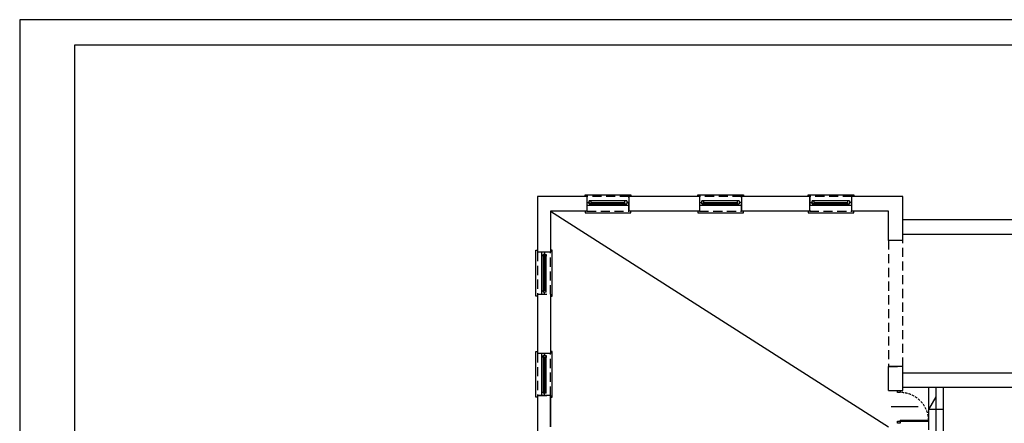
# Model space of a CAD drawing. Header units: millimetres. Extents: x -5941 to 19721, y -9230 to 6433.
# Tile 11 of 204: x -1266 to 1429, y -3171 to -2067. Entities that reach past the tile are written whole.
import ezdxf
from ezdxf.enums import TextEntityAlignment as Align

# ---------------------------------------------------------------- set-up
doc = ezdxf.new("R2010")
doc.units = ezdxf.units.MM
doc.linetypes.add('DASHED', pattern=[0.75, 0.5, -0.25])
for name, color, linetype in [('A_drzwi', 3, 'Continuous'), ('A_okno', 3, 'Continuous'), ('A_opis stolarki', 3, 'Continuous'), ('A_SC_MUROWANA_DZIAŁOWA', 42, 'Continuous'), ('A_schody', 3, 'Continuous'), ('A_scianazew', 42, 'Continuous')]:
    doc.layers.add(name, color=color, linetype=linetype)
doc.styles.add('dar-styl', font='arial.ttf')

# ---------------------------------------------------------------- blocks, each defined once
blk = doc.blocks.new('*U4')
at = {"color": 0}
for p, q in [((0, -6.5), (-88, -6.5)), ((-88, -6.5), (-88, -9.5)), ((0, -9.5), (-88, -9.5)), ((0, -9.5), (0, -6.5))]:
    blk.add_line(p, q, dxfattribs=at)
for points in [[(8, 0), (8, -6.5), (0, -6.5), (0, 0)], [(8, -94.5), (8, -101), (0, -101), (0, -94.5)]]:
    blk.add_lwpolyline(points, close=True, dxfattribs=at)
at = {"color": 0, "linetype": 'DASHED', "ltscale": 15}
blk.add_arc((0, -6.5), 88, 181.9536, 270, dxfattribs=at)
at = {"layer": 'A_opis stolarki'}
blk.add_line((-56.1, -50.5), (27.5, -50.5), dxfattribs=at)
at = {"layer": 'A_opis stolarki', "ltscale": 0.5, "style": 'dar-styl'}
blk.add_attdef('ODPORNOŚĆ_OGNIOWA', text='', height=15, rotation=94.0633, dxfattribs=at).set_placement((-95.9, -56.3), align=Align.TOP_CENTER)
blk.add_attdef('SYMBOL_DRZWI1', text='', height=14, dxfattribs=at).set_placement((-16.8, -50.5), align=Align.BOTTOM_CENTER)
blk.add_attdef('SYMBOL_DRZWI2', text='', height=14, dxfattribs=at).set_placement((-16.8, -53.5), align=Align.TOP_CENTER)

msp = doc.modelspace()

# ---------------------------------------------------------------- linework, layer by layer
for points in [[(-1265.721, -5037.467), (2932.525, -5037.467), (2932.525, -2067.467), (-1265.721, -2067.467)], [(-1115.721, -4967.467), (2862.525, -4967.467), (2862.525, -2137.467), (-1115.721, -2137.467)]]:
    msp.add_lwpolyline(points, close=True)
at = {"linetype": 'DASHED', "ltscale": 50}
for points in [[(287.032, -2551.085), (287.035, -2591.085), (402.032, -2591.085), (402.032, -2551.085)], [(595.032, -2551.085), (595.035, -2591.085), (710.032, -2591.085), (710.032, -2551.085)], [(897.032, -2551.085), (897.035, -2591.085), (1012.032, -2591.085), (1012.032, -2551.085)], [(1152.032, -2671.085), (1112.032, -2671.085), (1112.032, -3016.085), (1152.032, -3016.085)], [(187.032, -2703.085), (152.032, -2703.085), (152.032, -2818.085), (187.02, -2818.089)], [(187.032, -2980.085), (152.032, -2980.085), (152.032, -3095.085), (187.032, -3095.085)]]:
    msp.add_lwpolyline(points, close=True, dxfattribs=at)
at = {"layer": 'A_okno'}
for p, q in [((287.032, -2567.086, 0), (293.032, -2567.086, 0)), ((295.532, -2575.086, 0), (287.032, -2575.086, 0)), ((344.535, -2563.085, -0.023), (293.032, -2563.086, 0)), ((293.032, -2571.086, 0), (293.032, -2563.086, 0)), ((293.032, -2563.086, 0), (298.032, -2563.086, 0)), ((293.032, -2567.086, 0), (293.032, -2571.086, 0)), ((293.032, -2571.086, 0), (344.535, -2571.085, -0.022)), ((298.032, -2571.086, 0), (293.032, -2571.086, 0)), ((295.532, -2571.086, 0), (295.532, -2575.086, 0)), ((344.535, -2575.085, -0.022), (295.532, -2575.086, 0)), ((298.032, -2563.086, 0), (298.032, -2566.586, 0)), ((298.032, -2563.086, 0), (298.032, -2571.086, 0)), ((298.032, -2567.086, 0), (344.535, -2567.085, -0.022)), ((298.032, -2567.586, 0), (298.032, -2571.086, 0)), ((396.035, -2563.085, -0.046), (344.535, -2563.085, -0.023)), ((344.535, -2567.085, -0.022), (391.035, -2567.085, -0.044)), ((344.535, -2571.085, -0.022), (396.035, -2571.085, -0.045)), ((402.035, -2575.085, -0.047), (344.535, -2575.085, -0.022)), ((391.035, -2571.085, -0.044), (391.035, -2563.085, -0.044)), ((393.535, -2571.085, -0.044), (393.535, -2575.085, -0.044)), ((396.035, -2563.085, -0.044), (396.035, -2571.085, -0.044)), ((402.035, -2567.085, -0.044), (396.035, -2567.085, -0.044)), ((595.032, -2567.086, 0), (601.032, -2567.086, 0)), ((603.532, -2575.086, 0), (595.032, -2575.086, 0)), ((652.535, -2563.085, -0.023), (601.032, -2563.086, 0)), ((601.032, -2571.086, 0), (601.032, -2563.086, 0)), ((601.032, -2563.086, 0), (606.032, -2563.086, 0)), ((601.032, -2567.086, 0), (601.032, -2571.086, 0)), ((601.032, -2571.086, 0), (652.535, -2571.085, -0.022)), ((606.032, -2571.086, 0), (601.032, -2571.086, 0)), ((603.532, -2571.086, 0), (603.532, -2575.086, 0)), ((652.535, -2575.085, -0.022), (603.532, -2575.086, 0)), ((606.032, -2563.086, 0), (606.032, -2566.586, 0)), ((606.032, -2563.086, 0), (606.032, -2571.086, 0)), ((606.032, -2567.086, 0), (652.535, -2567.085, -0.022)), ((606.032, -2567.586, 0), (606.032, -2571.086, 0)), ((704.035, -2563.085, -0.046), (652.535, -2563.085, -0.023)), ((652.535, -2567.085, -0.022), (699.035, -2567.085, -0.044)), ((652.535, -2571.085, -0.022), (704.035, -2571.085, -0.045)), ((710.035, -2575.085, -0.047), (652.535, -2575.085, -0.022)), ((699.035, -2571.085, -0.044), (699.035, -2563.085, -0.044)), ((701.535, -2571.085, -0.044), (701.535, -2575.085, -0.044)), ((704.035, -2563.085, -0.044), (704.035, -2571.085, -0.044)), ((710.035, -2567.085, -0.044), (704.035, -2567.085, -0.044)), ((897.032, -2567.086, 0), (903.032, -2567.086, 0)), ((905.532, -2575.086, 0), (897.032, -2575.086, 0)), ((954.535, -2563.085, -0.023), (903.032, -2563.086, 0)), ((903.032, -2571.086, 0), (903.032, -2563.086, 0)), ((903.032, -2563.086, 0), (908.032, -2563.086, 0)), ((903.032, -2567.086, 0), (903.032, -2571.086, 0)), ((903.032, -2571.086, 0), (954.535, -2571.085, -0.022)), ((908.032, -2571.086, 0), (903.032, -2571.086, 0)), ((905.532, -2571.086, 0), (905.532, -2575.086, 0)), ((954.535, -2575.085, -0.022), (905.532, -2575.086, 0)), ((908.032, -2563.086, 0), (908.032, -2566.586, 0)), ((908.032, -2563.086, 0), (908.032, -2571.086, 0)), ((908.032, -2567.086, 0), (954.535, -2567.085, -0.022)), ((908.032, -2567.586, 0), (908.032, -2571.086, 0)), ((1006.035, -2563.085, -0.046), (954.535, -2563.085, -0.023)), ((954.535, -2567.085, -0.022), (1001.035, -2567.085, -0.044)), ((954.535, -2571.085, -0.022), (1006.035, -2571.085, -0.045)), ((1012.035, -2575.085, -0.047), (954.535, -2575.085, -0.022)), ((1001.035, -2571.085, -0.044), (1001.035, -2563.085, -0.044)), ((1003.535, -2571.085, -0.044), (1003.535, -2575.085, -0.044)), ((1006.035, -2563.085, -0.044), (1006.035, -2571.085, -0.044)), ((1012.035, -2567.085, -0.044), (1006.035, -2567.085, -0.044)), ((163.032, -2711.586, 0), (163.032, -2703.086, 0)), ((167.032, -2711.586, 0), (163.032, -2711.586, 0)), ((163.032, -2760.589, -0.022), (163.032, -2711.586, 0)), ((167.032, -2709.086, 0), (175.032, -2709.086, 0)), ((167.032, -2714.086, 0), (167.032, -2709.086, 0)), ((171.032, -2709.086, 0), (167.032, -2709.086, 0)), ((167.032, -2709.086, 0), (167.032, -2760.589, -0.022)), ((170.532, -2714.086, 0), (167.032, -2714.086, 0)), ((175.032, -2714.086, 0), (167.032, -2714.086, 0)), ((171.032, -2703.086, 0), (171.032, -2709.086, 0)), ((171.032, -2714.086, 0), (171.032, -2760.589, -0.022)), ((175.032, -2714.086, 0), (171.532, -2714.086, 0)), ((175.032, -2760.589, -0.023), (175.032, -2709.086, 0)), ((175.032, -2709.086, 0), (175.032, -2714.086, 0)), ((163.032, -2818.089, -0.047), (163.032, -2760.589, -0.022)), ((167.032, -2760.589, -0.022), (167.032, -2812.089, -0.045)), ((171.032, -2760.589, -0.022), (171.032, -2807.089, -0.044)), ((175.032, -2812.089, -0.046), (175.032, -2760.589, -0.023)), ((167.032, -2809.589, -0.044), (163.032, -2809.589, -0.044)), ((167.032, -2807.089, -0.044), (175.032, -2807.089, -0.044)), ((175.032, -2812.089, -0.044), (167.032, -2812.089, -0.044)), ((171.032, -2818.089, -0.044), (171.032, -2812.089, -0.044)), ((163.032, -2988.586, 0), (163.032, -2980.086, 0)), ((167.032, -2988.586, 0), (163.032, -2988.586, 0)), ((163.032, -3037.589, -0.022), (163.032, -2988.586, 0)), ((167.032, -2986.086, 0), (175.032, -2986.086, 0)), ((167.032, -2991.086, 0), (167.032, -2986.086, 0)), ((171.032, -2986.086, 0), (167.032, -2986.086, 0)), ((167.032, -2986.086, 0), (167.032, -3037.589, -0.022)), ((170.532, -2991.086, 0), (167.032, -2991.086, 0)), ((175.032, -2991.086, 0), (167.032, -2991.086, 0)), ((171.032, -2980.086, 0), (171.032, -2986.086, 0)), ((171.032, -2991.086, 0), (171.032, -3037.589, -0.022)), ((175.032, -2991.086, 0), (171.532, -2991.086, 0)), ((175.032, -3037.589, -0.023), (175.032, -2986.086, 0)), ((175.032, -2986.086, 0), (175.032, -2991.086, 0)), ((163.032, -3095.089, -0.047), (163.032, -3037.589, -0.022)), ((167.032, -3037.589, -0.022), (167.032, -3089.089, -0.045)), ((171.032, -3037.589, -0.022), (171.032, -3084.089, -0.044)), ((175.032, -3089.089, -0.046), (175.032, -3037.589, -0.023)), ((167.032, -3086.589, -0.044), (163.032, -3086.589, -0.044)), ((167.032, -3084.089, -0.044), (175.032, -3084.089, -0.044)), ((175.032, -3089.089, -0.044), (167.032, -3089.089, -0.044)), ((171.032, -3095.089, -0.044), (171.032, -3089.089, -0.044))]:
    msp.add_line(p, q, dxfattribs=at)
for points in [[(287.032, -2551.085), (282.032, -2551.085), (282.032, -2546.085), (402.032, -2546.085), (407.032, -2546.085), (407.032, -2551.085)], [(595.032, -2551.085), (590.032, -2551.085), (590.032, -2546.085), (710.032, -2546.085), (715.032, -2546.085), (715.032, -2551.085)], [(897.032, -2551.085), (892.032, -2551.085), (892.032, -2546.085), (1012.032, -2546.085), (1017.032, -2546.085), (1017.032, -2551.085)], [(287.032, -2591.085), (282.032, -2591.085), (282.032, -2595.659), (402.032, -2595.659), (407.032, -2595.659), (407.032, -2591.085)], [(595.032, -2591.085), (590.032, -2591.085), (590.032, -2595.659), (710.032, -2595.659), (715.032, -2595.659), (715.032, -2591.085)], [(897.032, -2591.085), (892.032, -2591.085), (892.032, -2595.659), (1012.032, -2595.659), (1017.032, -2595.659), (1017.032, -2591.085)], [(152.032, -2818.085), (152.032, -2823.085), (147.032, -2823.085), (147.032, -2703.085), (147.032, -2698.085), (152.032, -2698.085)], [(187.032, -2818.085), (187.032, -2823.085), (191.606, -2823.085), (191.606, -2703.085), (191.606, -2698.085), (187.032, -2698.085)], [(152.032, -3095.085), (152.032, -3100.085), (147.032, -3100.085), (147.032, -2980.085), (147.032, -2975.085), (152.032, -2975.085)], [(187.032, -3095.085), (187.032, -3100.085), (191.606, -3100.085), (191.606, -2980.085), (191.606, -2975.085), (187.032, -2975.085)]]:
    msp.add_lwpolyline(points, dxfattribs=at)
at = {"layer": 'A_SC_MUROWANA_DZIAŁOWA'}
msp.add_line((187.032, -2591.085), (1112.032, -3181.085), dxfattribs=at)
msp.add_lwpolyline([(1112.032, -3081.085), (1152.032, -3081.085)], dxfattribs=at)
at = {"layer": 'A_schody'}
for p, q in [((1832.28, -2614.627), (1152.032, -2614.627)), ((1832.091, -2654.627), (1152.032, -2654.627)), ((1830.299, -3033.627), (1152.032, -3033.627)), ((1830.299, -3033.627), (1152.032, -3033.627)), ((1830.11, -3073.627), (1152.032, -3073.627)), ((1222.527, -3088.627), (1222.527, -3073.627)), ((1222.527, -3188.627), (1222.527, -3088.627)), ((1222.527, -3133.334), (1243.131, -3098.735)), ((1242.527, -3208.627), (1242.527, -3073.627)), ((1262.527, -3228.627), (1262.527, -3073.627)), ((1262.527, -3133.334), (1222.527, -3133.334))]:
    msp.add_line(p, q, dxfattribs=at)
at = {"layer": 'A_scianazew'}
for p, q in [((152.032, -2551.085), (152.032, -2703.085)), ((287.032, -2551.085), (152.032, -2551.085)), ((595.032, -2551.085), (402.032, -2551.085)), ((897.032, -2551.085), (710.032, -2551.085)), ((897.032, -2591.085), (897.032, -2551.085)), ((1152.032, -2551.085), (1012.032, -2551.085)), ((1012.032, -2591.085), (1012.032, -2551.085)), ((1152.032, -2671.085), (1152.032, -2551.085)), ((287.032, -2591.085), (187.032, -2591.085)), ((595.032, -2591.085), (402.032, -2591.085)), ((897.032, -2591.085), (710.032, -2591.085)), ((1112.032, -2591.085), (1012.032, -2591.085)), ((1112.032, -2671.085), (1112.032, -2591.085)), ((1152.032, -2671.085), (1112.032, -2671.085)), ((187.032, -2703.085), (152.032, -2703.085)), ((152.032, -2818.085), (152.032, -2980.085)), ((187.032, -2818.085), (187.032, -2980.085)), ((187.032, -2980.085), (152.032, -2980.085)), ((1112.032, -3081.085), (1112.032, -3016.085)), ((1152.032, -3016.085), (1112.032, -3016.085)), ((1152.032, -3081.085), (1152.032, -3016.085)), ((152.032, -3095.085), (152.032, -3278.085)), ((187.032, -3095.085), (152.032, -3095.085)), ((187.032, -3181.085), (187.032, -3091.582))]:
    msp.add_line(p, q, dxfattribs=at)
for points in [[(287.032, -2551.085), (287.032, -2591.085)], [(402.032, -2551.085), (402.032, -2591.085)], [(595.032, -2551.085), (595.032, -2591.085)], [(710.032, -2551.085), (710.032, -2591.085)], [(187.032, -2591.085), (187.032, -2703.085)], [(187.032, -3095.085), (187.032, -3181.085)]]:
    msp.add_lwpolyline(points, dxfattribs=at)

# ---------------------------------------------------------------- block references
at = {"layer": 'A_drzwi', "xscale": 0.8910891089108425, "yscale": 0.8910891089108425, "zscale": 0.8910891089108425, "rotation": 180}
msp.add_blockref('*U4', (1143.995, -3171.085), dxfattribs=at)

doc.saveas('drawing.dxf')
